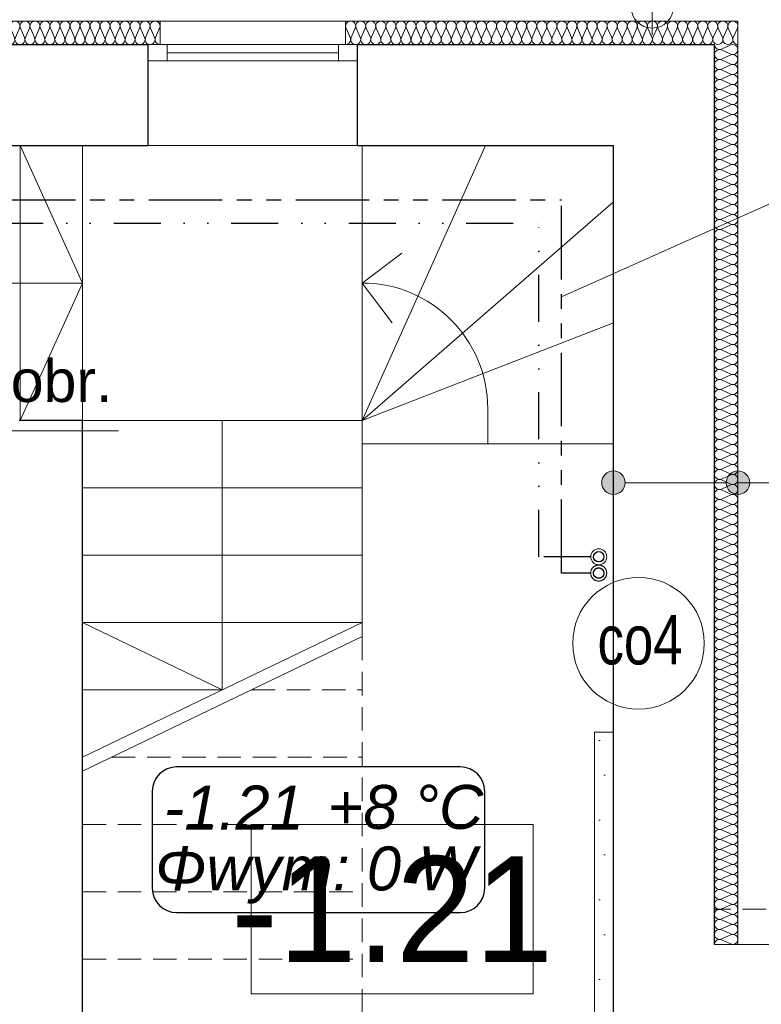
# Model space of a CAD drawing. Header units: millimetres. Extents: x -17429 to 155243, y -2908 to 188569.
# Tile 27 of 113: x 28967 to 32124, y 18941 to 23132. Entities that reach past the tile are written whole.
import ezdxf
from ezdxf.lldxf.tags import DXFTag

# ---------------------------------------------------------------- set-up
doc = ezdxf.new("R2010")
doc.units = ezdxf.units.MM
doc.header["$MEASUREMENT"] = 0
for name, pattern in [('DIVIDEX2', [2.5, 1, -0.5, 0, -0.5, 0, -0.5]), ('Krawędzie ukryte', [150, 100, -50]), ('PHANTOM', [2.5, 1.25, -0.25, 0.25, -0.25, 0.25, -0.25])]:
    doc.linetypes.add(name, pattern=pattern)
doc.layers.get('0').update_dxf_attribs({"lineweight": 5})
for name, color, linetype, lineweight in [('#piony', 7, 'Continuous', 5), ('Arch ocieplenie_Nr_Pióra__21', 252, 'Continuous', 13), ('Arch opisy_Nr_Pióra__1', 252, 'Continuous', 25), ('Arch opisy_Nr_Pióra__21', 252, 'Continuous', 13), ('INWENT ODWODNIENIE_Nr_Pióra__21', 252, 'Continuous', 13), ('INWENT. OKNA_Nr_Pióra__5', 7, 'Continuous', 13), ('INWENT.ŚCIANY_Nr_Pióra__1', 252, 'Continuous', 25), ('INWENT.ŚCIANY_Nr_Pióra__21', 7, 'Continuous', 13), ('Istniejące schody_Nr_Pióra__21', 7, 'Continuous', 13)]:
    doc.layers.add(name, color=color, linetype=linetype, lineweight=lineweight)
for name, color, linetype in [('#podkład', 252, 'Continuous'), ('Arch ocieplenie', 252, 'Continuous'), ('Arch opisy', 252, 'Continuous'), ('IS_Grafika', 7, 'SOLID'), ('IS_Opisy_działek_Therm', 7, 'SOLID'), ('IS_Powrót', 5, 'DASH'), ('IS_Text_Armatury_Therm', 7, 'Continuous'), ('IS_Text_Konstrukcji', 7, 'Continuous'), ('IS_Zasilanie', 1, 'SOLID'), ('Istniejące schody', 7, 'Continuous')]:
    doc.layers.add(name, color=color, linetype=linetype)
doc.layers.add('arch izolacje_Nr_Pióra__3', color=7, linetype='Continuous', lineweight=13, true_color=0xff6600)
doc.layers.add('Arch ocieplenie_Nr_Pióra__22', color=7, linetype='Continuous', lineweight=9, true_color=0x7f7f7f)
doc.styles.add('GENERATED_STYLE_3', font='txt')
doc.styles.add('MtXpl_Arial', font='txt', dxfattribs={"height": 0.2})
doc.styles.get("Standard").update_dxf_attribs({"font": 'arial.ttf', "bigfont": 'BIGFONT.SHX'})
tags = doc.linetypes.add('DASH', pattern=[15, 10, -5]).pattern_tags.tags
tags[6:7] = [DXFTag(74, 4), DXFTag(75, 0), DXFTag(340, '0'), DXFTag(46, 0.0), DXFTag(50, 0.0), DXFTag(44, 0.0), DXFTag(45, 0.0)]
tags[4:5] = [DXFTag(74, 4), DXFTag(75, 0), DXFTag(340, '0'), DXFTag(46, 0.0), DXFTag(50, 0.0), DXFTag(44, 0.0), DXFTag(45, 0.0)]
tags = doc.linetypes.add('SOLID', pattern=[10, 10, 0]).pattern_tags.tags
tags[6:7] = [DXFTag(74, 4), DXFTag(75, 0), DXFTag(340, '0'), DXFTag(46, 0.0), DXFTag(50, 0.0), DXFTag(44, 0.0), DXFTag(45, 0.0)]
tags[4:5] = [DXFTag(74, 4), DXFTag(75, 0), DXFTag(340, '0'), DXFTag(46, 0.0), DXFTag(50, 0.0), DXFTag(44, 0.0), DXFTag(45, 0.0)]

# ---------------------------------------------------------------- blocks, each defined once
blk = doc.blocks.new('Izolacja cieplna 14_67', base_point=(29564.1, 23025.9))
at = {"layer": 'Arch ocieplenie_Nr_Pióra__22', "linetype": 'Continuous'}
for p, q in [((27453.6, 23055.7), (27435.9, 23096.1)), ((27474.9, 23096.1), (27457.2, 23055.7)), ((27496.2, 23055.7), (27478.5, 23096.1)), ((27517.5, 23096.1), (27499.8, 23055.7)), ((27538.8, 23055.7), (27521.1, 23096.1)), ((27560.1, 23096.1), (27542.4, 23055.7)), ((27581.4, 23055.7), (27563.7, 23096.1)), ((27602.7, 23096.1), (27585, 23055.7)), ((27624, 23055.7), (27606.3, 23096.1)), ((27645.3, 23096.1), (27627.6, 23055.7)), ((27666.6, 23055.7), (27648.9, 23096.1)), ((27687.9, 23096.1), (27670.2, 23055.7)), ((27709.2, 23055.7), (27691.5, 23096.1)), ((27730.5, 23096.1), (27712.8, 23055.7)), ((27751.8, 23055.7), (27734.1, 23096.1)), ((27773.1, 23096.1), (27755.4, 23055.7)), ((27794.4, 23055.7), (27776.7, 23096.1)), ((27815.7, 23096.1), (27798, 23055.7)), ((27837, 23055.7), (27819.3, 23096.1)), ((27858.3, 23096.1), (27840.6, 23055.7)), ((27879.6, 23055.7), (27861.9, 23096.1)), ((27900.9, 23096.1), (27883.2, 23055.7)), ((27922.2, 23055.7), (27904.5, 23096.1)), ((27943.5, 23096.1), (27925.8, 23055.7)), ((27964.8, 23055.7), (27947.1, 23096.1)), ((27986.1, 23096.1), (27968.4, 23055.7)), ((28007.4, 23055.7), (27989.7, 23096.1)), ((28028.7, 23096.1), (28011, 23055.7)), ((28050, 23055.7), (28032.3, 23096.1)), ((28071.3, 23096.1), (28053.6, 23055.7)), ((28092.6, 23055.7), (28074.9, 23096.1)), ((28113.9, 23096.1), (28096.2, 23055.7)), ((28135.2, 23055.7), (28117.5, 23096.1)), ((28156.5, 23096.1), (28138.8, 23055.7)), ((28177.8, 23055.7), (28160.1, 23096.1)), ((28199.1, 23096.1), (28181.4, 23055.7)), ((28220.4, 23055.7), (28202.7, 23096.1)), ((28241.7, 23096.1), (28224, 23055.7)), ((28263, 23055.7), (28245.3, 23096.1)), ((28284.3, 23096.1), (28266.6, 23055.7)), ((28305.6, 23055.7), (28287.9, 23096.1)), ((28326.9, 23096.1), (28309.2, 23055.7)), ((28348.2, 23055.7), (28330.5, 23096.1)), ((28369.5, 23096.1), (28351.8, 23055.7)), ((28390.8, 23055.7), (28373.1, 23096.1)), ((28412.1, 23096.1), (28394.4, 23055.7)), ((28433.4, 23055.7), (28415.7, 23096.1)), ((28454.7, 23096.1), (28437, 23055.7)), ((28476, 23055.7), (28458.3, 23096.1)), ((28497.3, 23096.1), (28479.6, 23055.7)), ((28518.6, 23055.7), (28500.9, 23096.1)), ((28539.9, 23096.1), (28522.2, 23055.7)), ((28561.2, 23055.7), (28543.5, 23096.1)), ((28582.5, 23096.1), (28564.8, 23055.7)), ((28603.8, 23055.7), (28586.1, 23096.1)), ((28625.1, 23096.1), (28607.4, 23055.7)), ((28646.4, 23055.7), (28628.7, 23096.1)), ((28667.7, 23096.1), (28650, 23055.7)), ((28689, 23055.7), (28671.3, 23096.1)), ((28710.3, 23096.1), (28692.6, 23055.7)), ((28731.6, 23055.7), (28713.9, 23096.1)), ((28752.9, 23096.1), (28735.2, 23055.7)), ((28774.2, 23055.7), (28756.5, 23096.1)), ((28795.5, 23096.1), (28777.8, 23055.7)), ((28816.8, 23055.7), (28799.1, 23096.1)), ((28838.1, 23096.1), (28820.4, 23055.7)), ((28859.4, 23055.7), (28841.7, 23096.1)), ((28880.7, 23096.1), (28863, 23055.7)), ((28902, 23055.7), (28884.3, 23096.1)), ((28923.3, 23096.1), (28905.6, 23055.7)), ((28944.6, 23055.7), (28926.9, 23096.1)), ((28965.9, 23096.1), (28948.2, 23055.7)), ((28987.2, 23055.7), (28969.5, 23096.1)), ((29008.5, 23096.1), (28990.8, 23055.7)), ((29029.8, 23055.7), (29012.1, 23096.1)), ((29051.1, 23096.1), (29033.4, 23055.7)), ((29072.4, 23055.7), (29054.7, 23096.1)), ((29093.7, 23096.1), (29076, 23055.7)), ((29115, 23055.7), (29097.3, 23096.1)), ((29136.3, 23096.1), (29118.6, 23055.7)), ((29157.6, 23055.7), (29139.9, 23096.1)), ((29178.9, 23096.1), (29161.2, 23055.7)), ((29200.2, 23055.7), (29182.5, 23096.1)), ((29221.5, 23096.1), (29203.8, 23055.7)), ((29242.8, 23055.7), (29225.1, 23096.1)), ((29264.1, 23096.1), (29246.4, 23055.7)), ((29285.4, 23055.7), (29267.7, 23096.1)), ((29306.7, 23096.1), (29289, 23055.7)), ((29328, 23055.7), (29310.3, 23096.1)), ((29349.3, 23096.1), (29331.6, 23055.7)), ((29370.6, 23055.7), (29352.9, 23096.1)), ((29391.9, 23096.1), (29374.2, 23055.7)), ((29413.2, 23055.7), (29395.5, 23096.1)), ((29434.5, 23096.1), (29416.8, 23055.7)), ((29455.8, 23055.7), (29438.1, 23096.1)), ((29477.1, 23096.1), (29459.4, 23055.7)), ((29498.4, 23055.7), (29480.7, 23096.1)), ((29519.7, 23096.1), (29502, 23055.7)), ((29541, 23055.7), (29523.3, 23096.1)), ((29562.3, 23096.1), (29544.6, 23055.7))]:
    blk.add_line(p, q, dxfattribs=at)
for centre, start_param, end_param in [((27455.4, 23104.6), 2.728799, 6.695979), ((27498, 23104.6), 2.728799, 6.695979), ((27540.6, 23104.6), 2.728799, 6.695979), ((27583.2, 23104.6), 2.728799, 6.695979), ((27625.8, 23104.6), 2.728799, 6.695979), ((27668.4, 23104.6), 2.728799, 6.695979), ((27711, 23104.6), 2.728799, 6.695979), ((27753.6, 23104.6), 2.728799, 6.695979), ((27796.2, 23104.6), 2.728799, 6.695979), ((27838.8, 23104.6), 2.728799, 6.695979), ((27881.4, 23104.6), 2.728799, 6.695979), ((27924, 23104.6), 2.728799, 6.695979), ((27966.6, 23104.6), 2.728799, 6.695979), ((28009.2, 23104.6), 2.728799, 6.695979), ((28051.8, 23104.6), 2.728799, 6.695979), ((28094.4, 23104.6), 2.728799, 6.695979), ((28137, 23104.6), 2.728799, 6.695979), ((28179.6, 23104.6), 2.728799, 6.695979), ((28222.2, 23104.6), 2.728799, 6.695979), ((28264.8, 23104.6), 2.728799, 6.695979), ((28307.4, 23104.6), 2.728799, 6.695979), ((28350, 23104.6), 2.728799, 6.695979), ((28392.6, 23104.6), 2.728799, 6.695979), ((28435.2, 23104.6), 2.728799, 6.695979), ((28477.8, 23104.6), 2.728799, 6.695979), ((28520.4, 23104.6), 2.728799, 6.695979), ((28563, 23104.6), 2.728799, 6.695979), ((28605.6, 23104.6), 2.728799, 6.695979), ((28648.2, 23104.6), 2.728799, 6.695979), ((28690.8, 23104.6), 2.728799, 6.695979), ((28733.4, 23104.6), 2.728799, 6.695979), ((28776, 23104.6), 2.728799, 6.695979), ((28818.6, 23104.6), 2.728799, 6.695979), ((28861.2, 23104.6), 2.728799, 6.695979), ((28903.8, 23104.6), 2.728799, 6.695979), ((28946.4, 23104.6), 2.728799, 6.695979), ((28989, 23104.6), 2.728799, 6.695979), ((29031.6, 23104.6), 2.728799, 6.695979), ((29074.2, 23104.6), 2.728799, 6.695979), ((29116.8, 23104.6), 2.728799, 6.695979), ((29159.4, 23104.6), 2.728799, 6.695979), ((29202, 23104.6), 2.728799, 6.695979), ((29244.6, 23104.6), 2.728799, 6.695979), ((29287.2, 23104.6), 2.728799, 6.695979), ((29329.8, 23104.6), 2.728799, 6.695979), ((29372.4, 23104.6), 2.728799, 6.695979), ((29415, 23104.6), 2.728799, 6.695979), ((29457.6, 23104.6), 2.728799, 6.695979), ((29500.2, 23104.6), 2.728799, 6.695979), ((29542.8, 23104.6), 2.728799, 6.695979), ((27434.1, 23047.1), 1.570796, 3.554385), ((27476.7, 23047.1), 5.870392, 9.837571), ((27519.3, 23047.1), 5.870392, 9.837571), ((27561.9, 23047.1), 5.870392, 9.837571), ((27604.5, 23047.1), 5.870392, 9.837571), ((27647.1, 23047.1), 5.870392, 9.837571), ((27689.7, 23047.1), 5.870392, 9.837571), ((27732.3, 23047.1), 5.870392, 9.837571), ((27774.9, 23047.1), 5.870392, 9.837571), ((27817.5, 23047.1), 5.870392, 9.837571), ((27860.1, 23047.1), 5.870392, 9.837571), ((27902.7, 23047.1), 5.870392, 9.837571), ((27945.3, 23047.1), 5.870392, 9.837571), ((27987.9, 23047.1), 5.870392, 9.837571), ((28030.5, 23047.1), 5.870392, 9.837571), ((28073.1, 23047.1), 5.870392, 9.837571), ((28115.7, 23047.1), 5.870392, 9.837571), ((28158.3, 23047.1), 5.870392, 9.837571), ((28200.9, 23047.1), 5.870392, 9.837571), ((28243.5, 23047.1), 5.870392, 9.837571), ((28286.1, 23047.1), 5.870392, 9.837571), ((28328.7, 23047.1), 5.870392, 9.837571), ((28371.3, 23047.1), 5.870392, 9.837571), ((28413.9, 23047.1), 5.870392, 9.837571), ((28456.5, 23047.1), 5.870392, 9.837571), ((28499.1, 23047.1), 5.870392, 9.837571), ((28541.7, 23047.1), 5.870392, 9.837571), ((28584.3, 23047.1), 5.870392, 9.837571), ((28626.9, 23047.1), 5.870392, 9.837571), ((28669.5, 23047.1), 5.870392, 9.837571), ((28712.1, 23047.1), 5.870392, 9.837571), ((28754.7, 23047.1), 5.870392, 9.837571), ((28797.3, 23047.1), 5.870392, 9.837571), ((28839.9, 23047.1), 5.870392, 9.837571), ((28882.5, 23047.1), 5.870392, 9.837571), ((28925.1, 23047.1), 5.870392, 9.837571), ((28967.7, 23047.1), 5.870392, 9.837571), ((29010.3, 23047.1), 5.870392, 9.837571), ((29052.9, 23047.1), 5.870392, 9.837571), ((29095.5, 23047.1), 5.870392, 9.837571), ((29138.1, 23047.1), 5.870392, 9.837571), ((29180.7, 23047.1), 5.870392, 9.837571), ((29223.3, 23047.1), 5.870392, 9.837571), ((29265.9, 23047.1), 5.870392, 9.837571), ((29308.5, 23047.1), 5.870392, 9.837571), ((29351.1, 23047.1), 5.870392, 9.837571), ((29393.7, 23047.1), 5.870392, 9.837571), ((29436.3, 23047.1), 5.870392, 9.837571), ((29478.9, 23047.1), 5.870392, 9.837571), ((29521.5, 23047.1), 5.870392, 9.837571), ((29564.1, 23047.1), 5.870392, 7.853982)]:
    blk.add_ellipse(centre, major_axis=(-21.3, 0), ratio=0.998489, start_param=start_param, end_param=end_param, dxfattribs=at)
blk = doc.blocks.new('Izolacja cieplna 14_69', base_point=(32024.1, 23025.9))
at = {"layer": 'Arch ocieplenie_Nr_Pióra__22', "linetype": 'Continuous'}
for p, q in [((30373.7, 23055.7), (30355.9, 23096.1)), ((30395.1, 23096.1), (30377.3, 23055.7)), ((30416.5, 23055.7), (30398.7, 23096.1)), ((30437.9, 23096.1), (30420.1, 23055.7)), ((30459.3, 23055.7), (30441.5, 23096.1)), ((30480.7, 23096.1), (30462.9, 23055.7)), ((30502.1, 23055.7), (30484.3, 23096.1)), ((30523.6, 23096.1), (30505.7, 23055.7)), ((30545, 23055.7), (30527.2, 23096.1)), ((30566.4, 23096.1), (30548.6, 23055.7)), ((30587.8, 23055.7), (30570, 23096.1)), ((30609.2, 23096.1), (30591.4, 23055.7)), ((30630.6, 23055.7), (30612.8, 23096.1)), ((30652, 23096.1), (30634.2, 23055.7)), ((30673.4, 23055.7), (30655.6, 23096.1)), ((30694.8, 23096.1), (30677, 23055.7)), ((30716.2, 23055.7), (30698.4, 23096.1)), ((30737.7, 23096.1), (30719.8, 23055.7)), ((30759.1, 23055.7), (30741.3, 23096.1)), ((30780.5, 23096.1), (30762.7, 23055.7)), ((30801.9, 23055.7), (30784.1, 23096.1)), ((30823.3, 23096.1), (30805.5, 23055.7)), ((30844.7, 23055.7), (30826.9, 23096.1)), ((30866.1, 23096.1), (30848.3, 23055.7)), ((30887.5, 23055.7), (30869.7, 23096.1)), ((30908.9, 23096.1), (30891.1, 23055.7)), ((30930.3, 23055.7), (30912.5, 23096.1)), ((30951.8, 23096.1), (30933.9, 23055.7)), ((30973.2, 23055.7), (30955.4, 23096.1)), ((30994.6, 23096.1), (30976.8, 23055.7)), ((31016, 23055.7), (30998.2, 23096.1)), ((31037.4, 23096.1), (31019.6, 23055.7)), ((31058.8, 23055.7), (31041, 23096.1)), ((31080.2, 23096.1), (31062.4, 23055.7)), ((31101.6, 23055.7), (31083.8, 23096.1)), ((31123, 23096.1), (31105.2, 23055.7)), ((31144.5, 23055.7), (31126.6, 23096.1)), ((31165.9, 23096.1), (31148, 23055.7)), ((31187.3, 23055.7), (31169.5, 23096.1)), ((31208.7, 23096.1), (31190.9, 23055.7)), ((31230.1, 23055.7), (31212.3, 23096.1)), ((31251.5, 23096.1), (31233.7, 23055.7)), ((31272.9, 23055.7), (31255.1, 23096.1)), ((31294.3, 23096.1), (31276.5, 23055.7)), ((31315.7, 23055.7), (31297.9, 23096.1)), ((31337.1, 23096.1), (31319.3, 23055.7)), ((31358.6, 23055.7), (31340.7, 23096.1)), ((31380, 23096.1), (31362.2, 23055.7)), ((31401.4, 23055.7), (31383.6, 23096.1)), ((31422.8, 23096.1), (31405, 23055.7)), ((31444.2, 23055.7), (31426.4, 23096.1)), ((31465.6, 23096.1), (31447.8, 23055.7)), ((31487, 23055.7), (31469.2, 23096.1)), ((31508.4, 23096.1), (31490.6, 23055.7)), ((31529.8, 23055.7), (31512, 23096.1)), ((31551.2, 23096.1), (31533.4, 23055.7)), ((31572.7, 23055.7), (31554.8, 23096.1)), ((31594.1, 23096.1), (31576.3, 23055.7)), ((31615.5, 23055.7), (31597.7, 23096.1)), ((31636.9, 23096.1), (31619.1, 23055.7)), ((31658.3, 23055.7), (31640.5, 23096.1)), ((31679.7, 23096.1), (31661.9, 23055.7)), ((31701.1, 23055.7), (31683.3, 23096.1)), ((31722.5, 23096.1), (31704.7, 23055.7)), ((31743.9, 23055.7), (31726.1, 23096.1)), ((31765.3, 23096.1), (31747.5, 23055.7)), ((31786.8, 23055.7), (31768.9, 23096.1)), ((31808.2, 23096.1), (31790.4, 23055.7)), ((31829.6, 23055.7), (31811.8, 23096.1)), ((31851, 23096.1), (31833.2, 23055.7)), ((31872.4, 23055.7), (31854.6, 23096.1)), ((31893.8, 23096.1), (31876, 23055.7)), ((31915.2, 23055.7), (31897.4, 23096.1)), ((31936.6, 23096.1), (31918.8, 23055.7)), ((31958, 23055.7), (31940.2, 23096.1)), ((31979.5, 23096.1), (31961.6, 23055.7)), ((32000.9, 23055.7), (31983, 23096.1)), ((32022.3, 23096.1), (32004.5, 23055.7))]:
    blk.add_line(p, q, dxfattribs=at)
for centre, start_param, end_param in [((30375.5, 23104.6), 2.728799, 6.695979), ((30418.3, 23104.6), 2.728799, 6.695979), ((30461.1, 23104.6), 2.728799, 6.695979), ((30503.9, 23104.6), 2.728799, 6.695979), ((30546.8, 23104.6), 2.728799, 6.695979), ((30589.6, 23104.6), 2.728799, 6.695979), ((30632.4, 23104.6), 2.728799, 6.695979), ((30675.2, 23104.6), 2.728799, 6.695979), ((30718, 23104.6), 2.728799, 6.695979), ((30760.9, 23104.6), 2.728799, 6.695979), ((30803.7, 23104.6), 2.728799, 6.695979), ((30846.5, 23104.6), 2.728799, 6.695979), ((30889.3, 23104.6), 2.728799, 6.695979), ((30932.1, 23104.6), 2.728799, 6.695979), ((30975, 23104.6), 2.728799, 6.695979), ((31017.8, 23104.6), 2.728799, 6.695979), ((31060.6, 23104.6), 2.728799, 6.695979), ((31103.4, 23104.6), 2.728799, 6.695979), ((31146.2, 23104.6), 2.728799, 6.695979), ((31189.1, 23104.6), 2.728799, 6.695979), ((31231.9, 23104.6), 2.728799, 6.695979), ((31274.7, 23104.6), 2.728799, 6.695979), ((31317.5, 23104.6), 2.728799, 6.695979), ((31360.4, 23104.6), 2.728799, 6.695979), ((31403.2, 23104.6), 2.728799, 6.695979), ((31446, 23104.6), 2.728799, 6.695979), ((31488.8, 23104.6), 2.728799, 6.695979), ((31531.6, 23104.6), 2.728799, 6.695979), ((31574.5, 23104.6), 2.728799, 6.695979), ((31617.3, 23104.6), 2.728799, 6.695979), ((31660.1, 23104.6), 2.728799, 6.695979), ((31702.9, 23104.6), 2.728799, 6.695979), ((31745.7, 23104.6), 2.728799, 6.695979), ((31788.6, 23104.6), 2.728799, 6.695979), ((31831.4, 23104.6), 2.728799, 6.695979), ((31874.2, 23104.6), 2.728799, 6.695979), ((31917, 23104.6), 2.728799, 6.695979), ((31959.8, 23104.6), 2.728799, 6.695979), ((32002.7, 23104.6), 2.728799, 6.695979), ((30354.1, 23047.1), 1.570796, 3.554385), ((30396.9, 23047.1), 5.870392, 9.837571), ((30439.7, 23047.1), 5.870392, 9.837571), ((30482.5, 23047.1), 5.870392, 9.837571), ((30525.4, 23047.1), 5.870392, 9.837571), ((30568.2, 23047.1), 5.870392, 9.837571), ((30611, 23047.1), 5.870392, 9.837571), ((30653.8, 23047.1), 5.870392, 9.837571), ((30696.6, 23047.1), 5.870392, 9.837571), ((30739.5, 23047.1), 5.870392, 9.837571), ((30782.3, 23047.1), 5.870392, 9.837571), ((30825.1, 23047.1), 5.870392, 9.837571), ((30867.9, 23047.1), 5.870392, 9.837571), ((30910.7, 23047.1), 5.870392, 9.837571), ((30953.6, 23047.1), 5.870392, 9.837571), ((30996.4, 23047.1), 5.870392, 9.837571), ((31039.2, 23047.1), 5.870392, 9.837571), ((31082, 23047.1), 5.870392, 9.837571), ((31124.8, 23047.1), 5.870392, 9.837571), ((31167.7, 23047.1), 5.870392, 9.837571), ((31210.5, 23047.1), 5.870392, 9.837571), ((31253.3, 23047.1), 5.870392, 9.837571), ((31296.1, 23047.1), 5.870392, 9.837571), ((31338.9, 23047.1), 5.870392, 9.837571), ((31381.8, 23047.1), 5.870392, 9.837571), ((31424.6, 23047.1), 5.870392, 9.837571), ((31467.4, 23047.1), 5.870392, 9.837571), ((31510.2, 23047.1), 5.870392, 9.837571), ((31553, 23047.1), 5.870392, 9.837571), ((31595.9, 23047.1), 5.870392, 9.837571), ((31638.7, 23047.1), 5.870392, 9.837571), ((31681.5, 23047.1), 5.870392, 9.837571), ((31724.3, 23047.1), 5.870392, 9.837571), ((31767.1, 23047.1), 5.870392, 9.837571), ((31810, 23047.1), 5.870392, 9.837571), ((31852.8, 23047.1), 5.870392, 9.837571), ((31895.6, 23047.1), 5.870392, 9.837571), ((31938.4, 23047.1), 5.870392, 9.837571), ((31981.3, 23047.1), 5.870392, 9.837571), ((32024.1, 23047.1), 5.870392, 7.853982)]:
    blk.add_ellipse(centre, major_axis=(-21.4, 0), ratio=0.993347, start_param=start_param, end_param=end_param, dxfattribs=at)
blk = doc.blocks.new('Izolacja cieplna 14_70', base_point=(31924.1, 19195.9))
at = {"layer": 'Arch ocieplenie_Nr_Pióra__22', "linetype": 'Continuous'}
for p, q in [((31953.9, 23006.4), (31994.3, 23024.1)), ((31994.3, 22985.1), (31953.9, 23002.8)), ((31953.9, 22963.8), (31994.3, 22981.5)), ((31994.3, 22942.5), (31953.9, 22960.2)), ((31953.9, 22921.3), (31994.3, 22939)), ((31994.3, 22900), (31953.9, 22917.7)), ((31953.9, 22878.7), (31994.3, 22896.4)), ((31994.3, 22857.4), (31953.9, 22875.1)), ((31953.9, 22836.1), (31994.3, 22853.8)), ((31994.3, 22814.9), (31953.9, 22832.6)), ((31953.9, 22793.6), (31994.3, 22811.3)), ((31994.3, 22772.3), (31953.9, 22790)), ((31953.9, 22751), (31994.3, 22768.7)), ((31994.3, 22729.8), (31953.9, 22747.5)), ((31953.9, 22708.5), (31994.3, 22726.2)), ((31994.3, 22687.2), (31953.9, 22704.9)), ((31953.9, 22665.9), (31994.3, 22683.6)), ((31994.3, 22644.6), (31953.9, 22662.3)), ((31953.9, 22623.4), (31994.3, 22641.1)), ((31994.3, 22602.1), (31953.9, 22619.8)), ((31953.9, 22580.8), (31994.3, 22598.5)), ((31994.3, 22559.5), (31953.9, 22577.2)), ((31953.9, 22538.3), (31994.3, 22556)), ((31994.3, 22517), (31953.9, 22534.7)), ((31953.9, 22495.7), (31994.3, 22513.4)), ((31994.3, 22474.4), (31953.9, 22492.1)), ((31953.9, 22453.1), (31994.3, 22470.8)), ((31994.3, 22431.9), (31953.9, 22449.6)), ((31953.9, 22410.6), (31994.3, 22428.3)), ((31994.3, 22389.3), (31953.9, 22407)), ((31953.9, 22368), (31994.3, 22385.7)), ((31994.3, 22346.8), (31953.9, 22364.5)), ((31953.9, 22325.5), (31994.3, 22343.2)), ((31994.3, 22304.2), (31953.9, 22321.9)), ((31953.9, 22282.9), (31994.3, 22300.6)), ((31994.3, 22261.6), (31953.9, 22279.3)), ((31953.9, 22240.4), (31994.3, 22258.1)), ((31994.3, 22219.1), (31953.9, 22236.8)), ((31953.9, 22197.8), (31994.3, 22215.5)), ((31994.3, 22176.5), (31953.9, 22194.2)), ((31953.9, 22155.3), (31994.3, 22173)), ((31994.3, 22134), (31953.9, 22151.7)), ((31953.9, 22112.7), (31994.3, 22130.4)), ((31994.3, 22091.4), (31953.9, 22109.1)), ((31953.9, 22070.1), (31994.3, 22087.8)), ((31994.3, 22048.9), (31953.9, 22066.6)), ((31953.9, 22027.6), (31994.3, 22045.3)), ((31994.3, 22006.3), (31953.9, 22024)), ((31953.9, 21985), (31994.3, 22002.7)), ((31994.3, 21963.8), (31953.9, 21981.5)), ((31953.9, 21942.5), (31994.3, 21960.2)), ((31994.3, 21921.2), (31953.9, 21938.9)), ((31953.9, 21899.9), (31994.3, 21917.6)), ((31994.3, 21878.6), (31953.9, 21896.3)), ((31953.9, 21857.4), (31994.3, 21875.1)), ((31994.3, 21836.1), (31953.9, 21853.8)), ((31953.9, 21814.8), (31994.3, 21832.5)), ((31994.3, 21793.5), (31953.9, 21811.2)), ((31953.9, 21772.3), (31994.3, 21790)), ((31994.3, 21751), (31953.9, 21768.7)), ((31953.9, 21729.7), (31994.3, 21747.4)), ((31994.3, 21708.4), (31953.9, 21726.1)), ((31953.9, 21687.1), (31994.3, 21704.8)), ((31994.3, 21665.9), (31953.9, 21683.6)), ((31953.9, 21644.6), (31994.3, 21662.3)), ((31994.3, 21623.3), (31953.9, 21641)), ((31953.9, 21602), (31994.3, 21619.7)), ((31994.3, 21580.8), (31953.9, 21598.5)), ((31953.9, 21559.5), (31994.3, 21577.2)), ((31994.3, 21538.2), (31953.9, 21555.9)), ((31953.9, 21516.9), (31994.3, 21534.6)), ((31994.3, 21495.6), (31953.9, 21513.3)), ((31953.9, 21474.4), (31994.3, 21492.1)), ((31994.3, 21453.1), (31953.9, 21470.8)), ((31953.9, 21431.8), (31994.3, 21449.5)), ((31994.3, 21410.5), (31953.9, 21428.2)), ((31953.9, 21389.3), (31994.3, 21407)), ((31994.3, 21368), (31953.9, 21385.7)), ((31953.9, 21346.7), (31994.3, 21364.4)), ((31994.3, 21325.4), (31953.9, 21343.1)), ((31953.9, 21304.1), (31994.3, 21321.8)), ((31994.3, 21282.9), (31953.9, 21300.6)), ((31953.9, 21261.6), (31994.3, 21279.3)), ((31994.3, 21240.3), (31953.9, 21258)), ((31953.9, 21219), (31994.3, 21236.7)), ((31994.3, 21197.8), (31953.9, 21215.5)), ((31953.9, 21176.5), (31994.3, 21194.2)), ((31994.3, 21155.2), (31953.9, 21172.9)), ((31953.9, 21133.9), (31994.3, 21151.6)), ((31994.3, 21112.6), (31953.9, 21130.3)), ((31953.9, 21091.4), (31994.3, 21109.1)), ((31994.3, 21070.1), (31953.9, 21087.8)), ((31953.9, 21048.8), (31994.3, 21066.5)), ((31994.3, 21027.5), (31953.9, 21045.2)), ((31953.9, 21006.3), (31994.3, 21024)), ((31994.3, 20985), (31953.9, 21002.7)), ((31953.9, 20963.7), (31994.3, 20981.4)), ((31994.3, 20942.4), (31953.9, 20960.1)), ((31953.9, 20921.1), (31994.3, 20938.8)), ((31994.3, 20899.9), (31953.9, 20917.6)), ((31953.9, 20878.6), (31994.3, 20896.3)), ((31994.3, 20857.3), (31953.9, 20875)), ((31953.9, 20836), (31994.3, 20853.7)), ((31994.3, 20814.8), (31953.9, 20832.5)), ((31953.9, 20793.5), (31994.3, 20811.2)), ((31994.3, 20772.2), (31953.9, 20789.9)), ((31953.9, 20750.9), (31994.3, 20768.6)), ((31994.3, 20729.6), (31953.9, 20747.3)), ((31953.9, 20708.4), (31994.3, 20726.1)), ((31994.3, 20687.1), (31953.9, 20704.8)), ((31953.9, 20665.8), (31994.3, 20683.5)), ((31994.3, 20644.5), (31953.9, 20662.2)), ((31953.9, 20623.3), (31994.3, 20641)), ((31994.3, 20602), (31953.9, 20619.7)), ((31953.9, 20580.7), (31994.3, 20598.4)), ((31994.3, 20559.4), (31953.9, 20577.1)), ((31953.9, 20538.1), (31994.3, 20555.8)), ((31994.3, 20516.9), (31953.9, 20534.6)), ((31953.9, 20495.6), (31994.3, 20513.3)), ((31994.3, 20474.3), (31953.9, 20492)), ((31953.9, 20453), (31994.3, 20470.7)), ((31994.3, 20431.8), (31953.9, 20449.5)), ((31953.9, 20410.5), (31994.3, 20428.2)), ((31994.3, 20389.2), (31953.9, 20406.9)), ((31953.9, 20367.9), (31994.3, 20385.6)), ((31994.3, 20346.6), (31953.9, 20364.3)), ((31953.9, 20325.4), (31994.3, 20343.1)), ((31994.3, 20304.1), (31953.9, 20321.8)), ((31953.9, 20282.8), (31994.3, 20300.5)), ((31994.3, 20261.5), (31953.9, 20279.2)), ((31953.9, 20240.3), (31994.3, 20258)), ((31994.3, 20219), (31953.9, 20236.7)), ((31953.9, 20197.7), (31994.3, 20215.4)), ((31994.3, 20176.4), (31953.9, 20194.1)), ((31953.9, 20155.1), (31994.3, 20172.8)), ((31994.3, 20133.9), (31953.9, 20151.6)), ((31953.9, 20112.6), (31994.3, 20130.3)), ((31994.3, 20091.3), (31953.9, 20109)), ((31953.9, 20070), (31994.3, 20087.7)), ((31994.3, 20048.8), (31953.9, 20066.5)), ((31953.9, 20027.5), (31994.3, 20045.2)), ((31994.3, 20006.2), (31953.9, 20023.9)), ((31953.9, 19984.9), (31994.3, 20002.6)), ((31994.3, 19963.6), (31953.9, 19981.3)), ((31953.9, 19942.4), (31994.3, 19960.1)), ((31994.3, 19921.1), (31953.9, 19938.8)), ((31953.9, 19899.8), (31994.3, 19917.5)), ((31994.3, 19878.5), (31953.9, 19896.2)), ((31953.9, 19857.3), (31994.3, 19875)), ((31994.3, 19836), (31953.9, 19853.7)), ((31953.9, 19814.7), (31994.3, 19832.4)), ((31994.3, 19793.4), (31953.9, 19811.1)), ((31953.9, 19772.1), (31994.3, 19789.8)), ((31994.3, 19750.9), (31953.9, 19768.6)), ((31953.9, 19729.6), (31994.3, 19747.3)), ((31994.3, 19708.3), (31953.9, 19726)), ((31953.9, 19687), (31994.3, 19704.7)), ((31994.3, 19665.8), (31953.9, 19683.5)), ((31953.9, 19644.5), (31994.3, 19662.2)), ((31994.3, 19623.2), (31953.9, 19640.9)), ((31953.9, 19601.9), (31994.3, 19619.6)), ((31994.3, 19580.6), (31953.9, 19598.3)), ((31953.9, 19559.4), (31994.3, 19577.1)), ((31994.3, 19538.1), (31953.9, 19555.8)), ((31953.9, 19516.8), (31994.3, 19534.5)), ((31994.3, 19495.5), (31953.9, 19513.2)), ((31953.9, 19474.3), (31994.3, 19492)), ((31994.3, 19453), (31953.9, 19470.7)), ((31953.9, 19431.7), (31994.3, 19449.4)), ((31994.3, 19410.4), (31953.9, 19428.1)), ((31953.9, 19389.1), (31994.3, 19406.8)), ((31994.3, 19367.9), (31953.9, 19385.6)), ((31953.9, 19346.6), (31994.3, 19364.3)), ((31994.3, 19325.3), (31953.9, 19343)), ((31953.9, 19304), (31994.3, 19321.7)), ((31994.3, 19282.8), (31953.9, 19300.5)), ((31953.9, 19261.5), (31994.3, 19279.2)), ((31994.3, 19240.2), (31953.9, 19257.9)), ((31953.9, 19218.9), (31994.3, 19236.6)), ((31994.3, 19197.6), (31953.9, 19215.3))]:
    blk.add_line(p, q, dxfattribs=at)
for centre, start_param, end_param in [((31945.3, 23025.9), 1.570796, 3.554385), ((32002.8, 23004.6), 2.728799, 6.695979), ((31945.3, 22983.3), 5.870392, 9.837571), ((32002.8, 22962), 2.728799, 6.695979), ((31945.3, 22940.7), 5.870392, 9.837571), ((32002.8, 22919.5), 2.728799, 6.695979), ((31945.3, 22898.2), 5.870392, 9.837571), ((32002.8, 22876.9), 2.728799, 6.695979), ((31945.3, 22855.6), 5.870392, 9.837571), ((32002.8, 22834.4), 2.728799, 6.695979), ((31945.3, 22813.1), 5.870392, 9.837571), ((32002.8, 22791.8), 2.728799, 6.695979), ((31945.3, 22770.5), 5.870392, 9.837571), ((32002.8, 22749.2), 2.728799, 6.695979), ((31945.3, 22728), 5.870392, 9.837571), ((32002.8, 22706.7), 2.728799, 6.695979), ((31945.3, 22685.4), 5.870392, 9.837571), ((32002.8, 22664.1), 2.728799, 6.695979), ((31945.3, 22642.9), 5.870392, 9.837571), ((32002.8, 22621.6), 2.728799, 6.695979), ((31945.3, 22600.3), 5.870392, 9.837571), ((32002.8, 22579), 2.728799, 6.695979), ((31945.3, 22557.7), 5.870392, 9.837571), ((32002.8, 22536.5), 2.728799, 6.695979), ((31945.3, 22515.2), 5.870392, 9.837571), ((32002.8, 22493.9), 2.728799, 6.695979), ((31945.3, 22472.6), 5.870392, 9.837571), ((32002.8, 22451.4), 2.728799, 6.695979), ((31945.3, 22430.1), 5.870392, 9.837571), ((32002.8, 22408.8), 2.728799, 6.695979), ((31945.3, 22387.5), 5.870392, 9.837571), ((32002.8, 22366.2), 2.728799, 6.695979), ((31945.3, 22345), 5.870392, 9.837571), ((32002.8, 22323.7), 2.728799, 6.695979), ((31945.3, 22302.4), 5.870392, 9.837571), ((32002.8, 22281.1), 2.728799, 6.695979), ((31945.3, 22259.9), 5.870392, 9.837571), ((32002.8, 22238.6), 2.728799, 6.695979), ((31945.3, 22217.3), 5.870392, 9.837571), ((32002.8, 22196), 2.728799, 6.695979), ((31945.3, 22174.7), 5.870392, 9.837571), ((32002.8, 22153.5), 2.728799, 6.695979), ((31945.3, 22132.2), 5.870392, 9.837571), ((32002.8, 22110.9), 2.728799, 6.695979), ((31945.3, 22089.6), 5.870392, 9.837571), ((32002.8, 22068.4), 2.728799, 6.695979), ((31945.3, 22047.1), 5.870392, 9.837571), ((32002.8, 22025.8), 2.728799, 6.695979), ((31945.3, 22004.5), 5.870392, 9.837571), ((32002.8, 21983.2), 2.728799, 6.695979), ((31945.3, 21962), 5.870392, 9.837571), ((32002.8, 21940.7), 2.728799, 6.695979), ((31945.3, 21919.4), 5.870392, 9.837571), ((32002.8, 21898.1), 2.728799, 6.695979), ((31945.3, 21876.9), 5.870392, 9.837571), ((32002.8, 21855.6), 2.728799, 6.695979), ((31945.3, 21834.3), 5.870392, 9.837571), ((32002.8, 21813), 2.728799, 6.695979), ((31945.3, 21791.7), 5.870392, 9.837571), ((32002.8, 21770.5), 2.728799, 6.695979), ((31945.3, 21749.2), 5.870392, 9.837571), ((32002.8, 21727.9), 2.728799, 6.695979), ((31945.3, 21706.6), 5.870392, 9.837571), ((32002.8, 21685.4), 2.728799, 6.695979), ((31945.3, 21664.1), 5.870392, 9.837571), ((32002.8, 21642.8), 2.728799, 6.695979), ((31945.3, 21621.5), 5.870392, 9.837571), ((31945.3, 21579), 5.870392, 9.837571), ((32002.8, 21600.2), 2.728799, 6.695979), ((31945.3, 21536.4), 5.870392, 9.837571), ((32002.8, 21557.7), 2.728799, 6.695979), ((31945.3, 21493.9), 5.870392, 9.837571), ((32002.8, 21515.1), 2.728799, 6.695979), ((31945.3, 21451.3), 5.870392, 9.837571), ((32002.8, 21472.6), 2.728799, 6.695979), ((31945.3, 21408.7), 5.870392, 9.837571), ((32002.8, 21430), 2.728799, 6.695979), ((31945.3, 21366.2), 5.870392, 9.837571), ((32002.8, 21387.5), 2.728799, 6.695979), ((31945.3, 21323.6), 5.870392, 9.837571), ((32002.8, 21344.9), 2.728799, 6.695979), ((31945.3, 21281.1), 5.870392, 9.837571), ((32002.8, 21302.4), 2.728799, 6.695979), ((31945.3, 21238.5), 5.870392, 9.837571), ((32002.8, 21259.8), 2.728799, 6.695979), ((31945.3, 21196), 5.870392, 9.837571), ((32002.8, 21217.2), 2.728799, 6.695979), ((31945.3, 21153.4), 5.870392, 9.837571), ((32002.8, 21174.7), 2.728799, 6.695979), ((31945.3, 21110.9), 5.870392, 9.837571), ((32002.8, 21132.1), 2.728799, 6.695979), ((31945.3, 21068.3), 5.870392, 9.837571), ((32002.8, 21089.6), 2.728799, 6.695979), ((31945.3, 21025.7), 5.870392, 9.837571), ((32002.8, 21047), 2.728799, 6.695979), ((31945.3, 20983.2), 5.870392, 9.837571), ((32002.8, 21004.5), 2.728799, 6.695979), ((31945.3, 20940.6), 5.870392, 9.837571), ((32002.8, 20961.9), 2.728799, 6.695979), ((31945.3, 20898.1), 5.870392, 9.837571), ((32002.8, 20919.4), 2.728799, 6.695979), ((31945.3, 20855.5), 5.870392, 9.837571), ((32002.8, 20876.8), 2.728799, 6.695979), ((31945.3, 20813), 5.870392, 9.837571), ((32002.8, 20834.2), 2.728799, 6.695979), ((31945.3, 20770.4), 5.870392, 9.837571), ((32002.8, 20791.7), 2.728799, 6.695979), ((31945.3, 20727.9), 5.870392, 9.837571), ((32002.8, 20749.1), 2.728799, 6.695979), ((31945.3, 20685.3), 5.870392, 9.837571), ((32002.8, 20706.6), 2.728799, 6.695979), ((31945.3, 20642.7), 5.870392, 9.837571), ((32002.8, 20664), 2.728799, 6.695979), ((31945.3, 20600.2), 5.870392, 9.837571), ((32002.8, 20621.5), 2.728799, 6.695979), ((31945.3, 20557.6), 5.870392, 9.837571), ((32002.8, 20578.9), 2.728799, 6.695979), ((31945.3, 20515.1), 5.870392, 9.837571), ((32002.8, 20536.4), 2.728799, 6.695979), ((31945.3, 20472.5), 5.870392, 9.837571), ((32002.8, 20493.8), 2.728799, 6.695979), ((31945.3, 20430), 5.870392, 9.837571), ((32002.8, 20451.2), 2.728799, 6.695979), ((31945.3, 20387.4), 5.870392, 9.837571), ((32002.8, 20408.7), 2.728799, 6.695979), ((31945.3, 20344.9), 5.870392, 9.837571), ((32002.8, 20366.1), 2.728799, 6.695979), ((31945.3, 20302.3), 5.870392, 9.837571), ((32002.8, 20323.6), 2.728799, 6.695979), ((32002.8, 20281), 2.728799, 6.695979), ((31945.3, 20259.7), 5.870392, 9.837571), ((32002.8, 20238.5), 2.728799, 6.695979), ((31945.3, 20217.2), 5.870392, 9.837571), ((32002.8, 20195.9), 2.728799, 6.695979), ((31945.3, 20174.6), 5.870392, 9.837571), ((32002.8, 20153.4), 2.728799, 6.695979), ((31945.3, 20132.1), 5.870392, 9.837571), ((32002.8, 20110.8), 2.728799, 6.695979), ((31945.3, 20089.5), 5.870392, 9.837571), ((32002.8, 20068.2), 2.728799, 6.695979), ((31945.3, 20047), 5.870392, 9.837571), ((32002.8, 20025.7), 2.728799, 6.695979), ((31945.3, 20004.4), 5.870392, 9.837571), ((32002.8, 19983.1), 2.728799, 6.695979), ((31945.3, 19961.9), 5.870392, 9.837571), ((32002.8, 19940.6), 2.728799, 6.695979), ((31945.3, 19919.3), 5.870392, 9.837571), ((32002.8, 19898), 2.728799, 6.695979), ((31945.3, 19876.7), 5.870392, 9.837571), ((32002.8, 19855.5), 2.728799, 6.695979), ((31945.3, 19834.2), 5.870392, 9.837571), ((32002.8, 19812.9), 2.728799, 6.695979), ((31945.3, 19791.6), 5.870392, 9.837571), ((32002.8, 19770.4), 2.728799, 6.695979), ((31945.3, 19749.1), 5.870392, 9.837571), ((32002.8, 19727.8), 2.728799, 6.695979), ((31945.3, 19706.5), 5.870392, 9.837571), ((32002.8, 19685.2), 2.728799, 6.695979), ((31945.3, 19664), 5.870392, 9.837571), ((32002.8, 19642.7), 2.728799, 6.695979), ((31945.3, 19621.4), 5.870392, 9.837571), ((32002.8, 19600.1), 2.728799, 6.695979), ((31945.3, 19578.9), 5.870392, 9.837571), ((32002.8, 19557.6), 2.728799, 6.695979), ((31945.3, 19536.3), 5.870392, 9.837571), ((32002.8, 19515), 2.728799, 6.695979), ((31945.3, 19493.7), 5.870392, 9.837571), ((32002.8, 19472.5), 2.728799, 6.695979), ((31945.3, 19451.2), 5.870392, 9.837571), ((32002.8, 19429.9), 2.728799, 6.695979), ((31945.3, 19408.6), 5.870392, 9.837571), ((32002.8, 19387.4), 2.728799, 6.695979), ((31945.3, 19366.1), 5.870392, 9.837571), ((32002.8, 19344.8), 2.728799, 6.695979), ((31945.3, 19323.5), 5.870392, 9.837571), ((32002.8, 19302.2), 2.728799, 6.695979), ((31945.3, 19281), 5.870392, 9.837571), ((32002.8, 19259.7), 2.728799, 6.695979), ((31945.3, 19238.4), 5.870392, 9.837571), ((32002.8, 19217.1), 2.728799, 6.695979), ((31945.3, 19195.9), 5.870392, 7.853982)]:
    blk.add_ellipse(centre, major_axis=(0, 21.3), ratio=0.999531, start_param=start_param, end_param=end_param, dxfattribs=at)
blk = doc.blocks.new('Ściana_64', base_point=(31494.1, 16735.9))
at = {"layer": 'Arch ocieplenie_Nr_Pióra__21', "linetype": 'Continuous'}
h = blk.add_hatch(dxfattribs=at)
h.set_pattern_fill('Structural_Concrete', color=256, style=0, pattern_type=2)
h.set_pattern_definition([(0, (0, 0), (0, 623.538), [60, -300]), (0, (180, 311.8), (0, 623.538), [60, -300]), (60, (0, 0), (-540, 311.769), [60, -300]), (60, (360, 0), (-540, 311.769), [60, -300]), (120, (60, 0), (540, 311.769), [60, -300]), (120, (420, 0), (540, 311.769), [60, -300]), (0, (0, 60), (0, 120), [0, -120, 0, -180]), (45, (60, 60), (-84.8528, 84.8528), [0, -90, 0, -150])])
h.paths.add_polyline_path([(31494.1, 16735.9), (31494.1, 20098.7), (31414.1, 20098.7), (31414.1, 16735.9)], flags=0)
for p, q in [((31494.1, 20098.7), (31414.1, 20098.7)), ((31414.1, 20098.7), (31414.1, 16735.9)), ((31494.1, 16735.9), (31494.1, 20098.7)), ((31414.1, 16735.9), (31494.1, 16735.9))]:
    blk.add_line(p, q, dxfattribs=at)
blk = doc.blocks.new('Linia_78', base_point=(32024.1, 21160.9))
at = {"layer": 'Arch opisy_Nr_Pióra__21', "linetype": 'Continuous'}
blk.add_line((32024.1, 21160.9), (33323.1, 21160.9), dxfattribs=at)
blk.add_circle((33623.1, 21160.9), 300, dxfattribs=at)
blk = doc.blocks.new('Linia_79', base_point=(31494.1, 21160.9))
at = {"layer": 'Arch opisy_Nr_Pióra__21', "linetype": 'Continuous'}
for points in [[(31544.1, 21160.9), (31540.3, 21180), (31529.4, 21196.2), (31513.2, 21207), (31494.1, 21210.9), (31474.9, 21207), (31458.7, 21196.2), (31447.9, 21180), (31444.1, 21160.9), (31447.9, 21141.7), (31458.7, 21125.5), (31474.9, 21114.7), (31494.1, 21110.9), (31513.2, 21114.7), (31529.4, 21125.5), (31540.3, 21141.7)], [(32074.1, 21160.9), (32070.3, 21180), (32059.4, 21196.2), (32043.2, 21207), (32024.1, 21210.9), (32004.9, 21207), (31988.7, 21196.2), (31977.9, 21180), (31974.1, 21160.9), (31977.9, 21141.7), (31988.7, 21125.5), (32004.9, 21114.7), (32024.1, 21110.9), (32043.2, 21114.7), (32059.4, 21125.5), (32070.3, 21141.7)]]:
    blk.add_hatch(color=256, dxfattribs=at).paths.add_polyline_path(points, flags=0)
blk.add_line((31544.1, 21160.9), (31974.1, 21160.9), dxfattribs=at)
for centre in [(31494.1, 21160.9), (32024.1, 21160.9)]:
    blk.add_circle(centre, 50, dxfattribs=at)
blk = doc.blocks.new('Łuk_1', base_point=(30424.1, 21475.9))
at = {"layer": 'Istniejące schody_Nr_Pióra__21', "color": 252, "linetype": 'Continuous'}
for q in [(30593.6, 22138.3), (30551.6, 21841.3)]:
    blk.add_line((30424.1, 22010.9), q, dxfattribs=at)
blk.add_arc((30424.1, 21475.9), 535, 0, 90, dxfattribs=at)
blk = doc.blocks.new('YGGG')
at = {"layer": 'arch izolacje_Nr_Pióra__3', "color": 252, "linetype": 'Continuous'}
for p, q in [((32024.1, 23125.9), (7014.1, 23125.9)), ((29564.1, 23125.9), (27434.1, 23125.9)), ((29564.1, 23025.9), (29564.1, 23125.9)), ((32024.1, 23125.9), (30354.1, 23125.9)), ((30354.1, 23125.9), (30354.1, 23025.9)), ((32024.1, 19195.9), (32024.1, 23125.9)), ((31924.1, 19195.9), (33344.1, 19195.9))]:
    blk.add_line(p, q, dxfattribs=at)
at = {"layer": 'Arch opisy_Nr_Pióra__21', "color": 252, "linetype": 'Continuous'}
for p, q in [((31151.9, 19705.9), (29951.9, 19705.9)), ((29951.9, 19705.9), (29951.9, 18985.9)), ((31151.9, 18985.9), (31151.9, 19705.9)), ((29951.9, 18985.9), (31151.9, 18985.9))]:
    blk.add_line(p, q, dxfattribs=at)
at = {"layer": 'INWENT ODWODNIENIE_Nr_Pióra__21', "color": 252, "linetype": 'Continuous'}
blk.add_line((31659.1, 23305.9), (31659.1, 23065.9), dxfattribs=at)
blk.add_circle((31659.1, 23185.9), 90, dxfattribs=at)
at = {"layer": 'INWENT. OKNA_Nr_Pióra__5', "color": 252, "linetype": 'Continuous'}
for p, q in [((29514.1, 23025.9), (30404.1, 23025.9)), ((29514.1, 23025.9), (29514.1, 22955.9)), ((29594.1, 23025.9), (29594.1, 22955.9)), ((30324.1, 23025.9), (30324.1, 22955.9)), ((30404.1, 23025.9), (30404.1, 22955.9)), ((29594.1, 22990.9), (30324.1, 22990.9)), ((30404.1, 22955.9), (29514.1, 22955.9))]:
    blk.add_line(p, q, dxfattribs=at)
at = {"layer": 'INWENT.ŚCIANY_Nr_Pióra__1', "color": 252, "linetype": 'Continuous'}
for p, q in [((27484.1, 23025.9), (29514.1, 23025.9)), ((29514.1, 22595.9), (29514.1, 23025.9)), ((30404.1, 22595.9), (30404.1, 23025.9)), ((30404.1, 23025.9), (31924.1, 23025.9)), ((31924.1, 19195.9), (31924.1, 23025.9)), ((27484.1, 22595.9), (29514.1, 22595.9)), ((30404.1, 22595.9), (31494.1, 22595.9)), ((31494.1, 17505.9), (31494.1, 22595.9)), ((29234.1, 21425.9), (28964.1, 21425.9)), ((29234.1, 17505.9), (29234.1, 21425.9))]:
    blk.add_line(p, q, dxfattribs=at)
at = {"layer": 'INWENT.ŚCIANY_Nr_Pióra__21', "color": 252, "linetype": 'Continuous'}
for p, q in [((29514.1, 23025.9), (30404.1, 23025.9)), ((29514.1, 22595.9), (30404.1, 22595.9))]:
    blk.add_line(p, q, dxfattribs=at)
at = {"layer": 'Istniejące schody_Nr_Pióra__21', "color": 252, "linetype": 'Continuous'}
for p, q in [((28969.1, 21425.9), (28969.1, 22595.9)), ((29234.1, 22010.9), (28969.1, 22595.9)), ((29234.1, 21425.9), (29234.1, 22595.9)), ((30424.1, 21425.9), (30424.1, 22595.9)), ((30424.1, 21425.9), (30949.1, 22595.9)), ((30424.1, 21425.9), (31494.1, 22355.9)), ((28174.1, 22010.9), (29234.1, 22010.9)), ((29234.1, 22010.9), (28969.1, 21425.9)), ((30424.1, 21425.9), (31494.1, 21840.9)), ((30959.1, 21475.9), (30959.1, 21325.9)), ((29234.1, 21425.9), (30424.1, 21425.9)), ((29829.1, 21425.9), (29829.1, 20279.2)), ((30424.1, 21425.9), (30424.1, 20505.9)), ((30424.1, 21325.9), (31494.1, 21325.9)), ((29234.1, 21139.2), (30424.1, 21139.2)), ((29234.1, 20852.5), (30424.1, 20852.5)), ((29234.1, 20565.9), (30424.1, 20565.9)), ((29829.1, 20279.2), (29234.1, 20565.9)), ((29234.1, 19992.5), (30424.1, 20565.9)), ((29234.1, 19932.5), (30424.1, 20505.9)), ((29234.1, 20279.2), (29829.1, 20279.2))]:
    blk.add_line(p, q, dxfattribs=at)
at = {"layer": 'Istniejące schody_Nr_Pióra__21', "color": 252, "linetype": 'Krawędzie ukryte'}
for p, q in [((30424.1, 20505.9), (30424.1, 17505.9)), ((29953.6, 20279.2), (30424.1, 20279.2)), ((29358.6, 19992.5), (30424.1, 19992.5)), ((29234.1, 19705.9), (30424.1, 19705.9)), ((29234.1, 19419.2), (30424.1, 19419.2)), ((33494.1, 19345.9), (31924.1, 19345.9)), ((29234.1, 19132.5), (30424.1, 19132.5))]:
    blk.add_line(p, q, dxfattribs=at)
at = {"layer": 'Arch ocieplenie', "color": 252, "linetype": 'Continuous', "lineweight": 9}
for name, p in [('Izolacja cieplna 14_67', (29564.1, 23025.9)), ('Izolacja cieplna 14_69', (32024.1, 23025.9)), ('Izolacja cieplna 14_70', (31924.1, 19195.9))]:
    blk.add_blockref(name, p, dxfattribs=at)
at = {"layer": 'Arch ocieplenie', "color": 252}
blk.add_blockref('Ściana_64', (31494.1, 16735.9), dxfattribs=at)
at = {"layer": 'Arch opisy', "color": 252, "linetype": 'Continuous'}
for name, p in [('Linia_78', (32024.1, 21160.9)), ('Linia_79', (31494.1, 21160.9))]:
    blk.add_blockref(name, p, dxfattribs=at)
at = {"layer": 'Istniejące schody', "color": 252, "linetype": 'Continuous'}
blk.add_blockref('Łuk_1', (30424.1, 21475.9), dxfattribs=at)
at = {"layer": 'Arch opisy_Nr_Pióra__1', "color": 252, "linetype": 'Continuous', "insert": (30551.9, 19120.9), "char_height": 450, "attachment_point": 8, "style": 'GENERATED_STYLE_3'}
blk.add_mtext('{-1.21}', dxfattribs=at)

msp = doc.modelspace()

# ---------------------------------------------------------------- linework, layer by layer
at = {"layer": '#piony', "color": 7}
msp.add_circle((31600.8, 20477.4), 280.2, dxfattribs=at)
at = {"color": 7}
msp.add_line((28127.9, 21381.9), (29387.8, 21381.9), dxfattribs=at)
at = {"layer": 'IS_Opisy_działek_Therm', "color": 7, "lineweight": 5, "ltscale": 10}
msp.add_line((31272.9, 21952.5), (32784.4, 22627.2), dxfattribs=at)
at = {"layer": 'IS_Powrót', "color": 5, "linetype": 'DIVIDEX2', "lineweight": 30, "ltscale": 200}
for p, q in [((28366.6, 22264.9), (31176.5, 22264.9)), ((31176.5, 20845.9), (31176.5, 22264.9)), ((31397.5, 20845.9), (31176.5, 20845.9))]:
    msp.add_line(p, q, dxfattribs=at)
at = {"layer": 'IS_Powrót', "color": 5, "lineweight": 0, "ltscale": 20}
msp.add_circle((31431.6, 20845.9), 34.1, dxfattribs=at)
at = {"layer": 'IS_Powrót', "color": 5, "lineweight": 30, "ltscale": 20}
for centre in [(31431.6, 20845.9), (31431.3, 20776.3)]:
    msp.add_circle(centre, 22.1, dxfattribs=at)
at = {"layer": 'IS_Text_Konstrukcji', "color": 18, "linetype": 'SOLID', "ltscale": 10, "true_color": 0x000000}
for p, q in [((30842.8, 19951.5), (29634.5, 19951.5)), ((29531.2, 19848.2), (29531.2, 19434.8)), ((30946.2, 19434.8), (30946.2, 19848.2)), ((29634.5, 19331.5), (30842.8, 19331.5))]:
    msp.add_line(p, q, dxfattribs=at)
for centre, start, end in [((29634.5, 19848.2), 90, 180), ((30842.8, 19848.2), 360, 90), ((29634.5, 19434.8), 180, 270), ((30842.8, 19434.8), 270, 0)]:
    msp.add_arc(centre, 103.3, start, end, dxfattribs=at)
at = {"layer": 'IS_Zasilanie', "color": 1, "linetype": 'PHANTOM', "lineweight": 30, "ltscale": 250}
for p, q in [((28266.6, 22364.9), (31272.9, 22364.9)), ((31272.9, 20776.3), (31272.9, 22364.9)), ((31397.3, 20776.3), (31272.9, 20776.3))]:
    msp.add_line(p, q, dxfattribs=at)
at = {"layer": 'IS_Zasilanie', "color": 1, "linetype": 'PHANTOM', "lineweight": 0, "ltscale": 250}
msp.add_circle((31431.3, 20776.3), 34.1, dxfattribs=at)
at = {"layer": 'IS_Zasilanie', "color": 1, "linetype": 'PHANTOM', "lineweight": 30, "ltscale": 250}
msp.add_circle((31431.3, 20776.3), 22.1, dxfattribs=at)
msp.add_circle((31431.3, 20776.3), 22.1, dxfattribs=at)

# ---------------------------------------------------------------- block references
at = {"layer": '#podkład'}
msp.add_blockref('YGGG', (0, 0), dxfattribs=at)

# ---------------------------------------------------------------- texts
at = {"layer": 'IS_Grafika', "color": 7, "lineweight": 5, "ltscale": 10, "style": 'MtXpl_Arial', "width": 0.8}
msp.add_text('co4', height=210, dxfattribs=at).set_placement((31426.3, 20387.4))
at = {"layer": 'IS_Text_Armatury_Therm', "color": 7, "linetype": 'SOLID', "ltscale": 10, "insert": (28229.4, 21470.9), "char_height": 180, "attachment_point": 7}
msp.add_mtext('\\fArial|b0|i0;20,00 obr.', dxfattribs=at)
at = {"layer": 'IS_Text_Konstrukcji', "color": 18, "linetype": 'SOLID', "ltscale": 10, "true_color": 0x000000, "char_height": 187.2}
for s, insert, attachment_point in [('\\fArial|b0|i1;-1.21', (30176.2, 19684.7), 9), ('\\fArial|b0|i1;+8 °C', (30276.2, 19684.7), 7), ('\\fArial|b0|i1;Φwym: 0 W', (30226.2, 19612.7), 2)]:
    msp.add_mtext(s, dxfattribs=dict(at, insert=insert, attachment_point=attachment_point))

doc.saveas('drawing.dxf')
